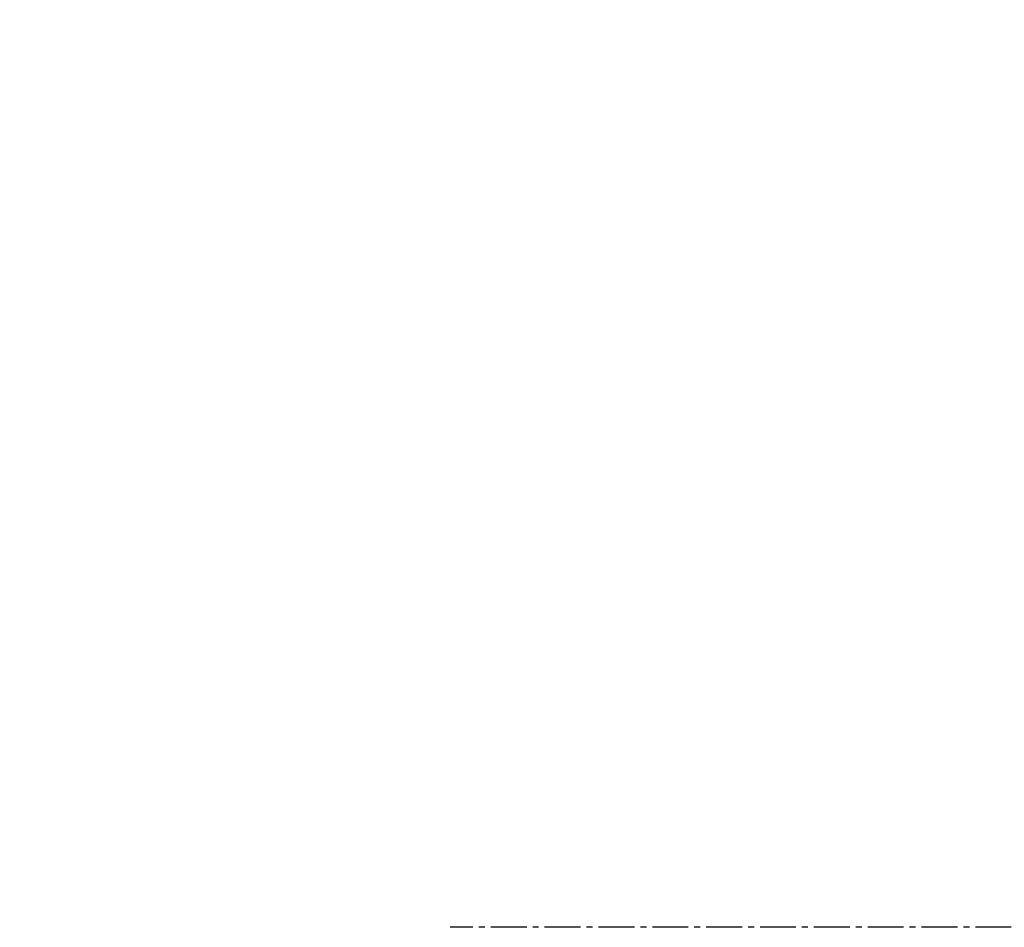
# Model space of a CAD drawing. Header units: millimetres. Extents: x 0 to 4378, y 0 to 2376.
# Tile 203 of 256: x 1378 to 1425, y 1196 to 1239. Entities that reach past the tile are written whole.
import ezdxf

# ---------------------------------------------------------------- set-up
doc = ezdxf.new("R2010")
doc.units = ezdxf.units.MM
doc.header["$LTSCALE"] = 0.2
doc.linetypes.add('CENTER2', pattern=[1.125, 0.75, -0.125, 0.125, -0.125])
doc.layers.add('02_Center Line', color=1, linetype='CENTER2')
doc.styles.add('Rainbow-5.0 Style', font='malgunsl.ttf')
doc.dimstyles.new('Rainbow-5.0 Style', dxfattribs={"dimtxt": 4, "dimasz": 2.5, "dimexe": 1, "dimexo": 1, "dimgap": 1, "dimtad": 1, "dimdsep": 46, "dimtxsty": 'Rainbow-5.0 Style', "dimcen": 0, "dimclrd": 251, "dimclre": 251, "dimclrt": 7, "dimazin": 3, "dimtp": 0.1, "dimtm": 0.1, "dimtfac": 0.61, "dimtmove": 0, "dimatfit": 3, "dimfxl": 1, "dimlwd": -1, "dimlwe": -1, "dimarcsym": 1})

# ---------------------------------------------------------------- blocks, each defined once
blk = doc.blocks.new('A$C87452269')
at = {"layer": '02_Center Line', "ltscale": 11.288275}
blk.add_line((82.457, 594.2), (-246.248, 594.2), dxfattribs=at)

msp = doc.modelspace()

# ---------------------------------------------------------------- block references
msp.add_blockref('A$C87452269', (1645.046, 602.257))

# ---------------------------------------------------------------- leaders
at = {"annotation_type": 0, "has_hookline": 1, "hookline_direction": 1, "text_width": 116.644}
msp.add_leader([(1496.646, 1196.457), (1364.346, 1302.078), (1351.846, 1302.078)], dimstyle='Rainbow-5.0 Style', override={"dimscale": 5, "dimgap": 1, "dimtad": 1}, dxfattribs=at)

doc.saveas('drawing.dxf')
